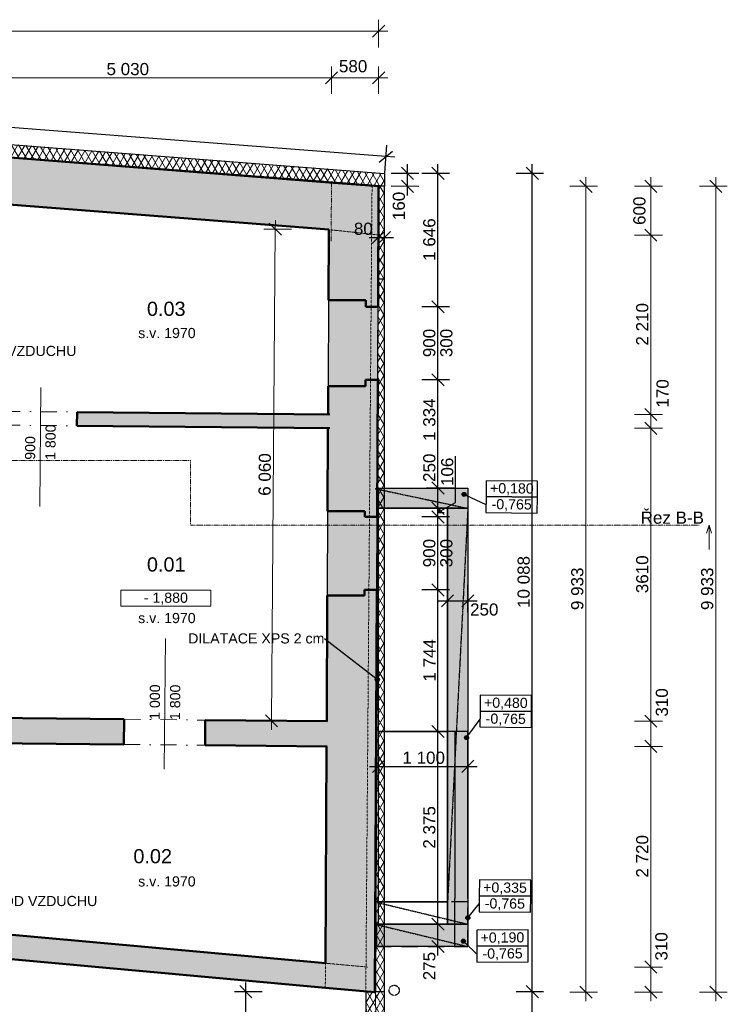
# Model space of a CAD drawing. Header units: millimetres. Extents: x -22038 to 4058, y -967 to 20030.
# Tile 7 of 7: x -4658 to 4058, y 7852 to 19988. Entities that reach past the tile are written whole.
import ezdxf

# ---------------------------------------------------------------- set-up
doc = ezdxf.new("R2010")
doc.units = ezdxf.units.MM
doc.header["$MEASUREMENT"] = 0
for name, pattern in [('Wipeout_Contour', [1000, 0, -1000]), ('Čerchovaná', [450, 200, -117.5, 15, -117.5]), ('Čerchovaná M', [4.5, 2.5, -0.85, 0.3, -0.85]), ('Čerchovaná S', [3.5, 1.5, -0.85, 0.3, -0.85]), ('Čárkovaná', [325, 200, -125]), ('čárkovaná 3', [1.5, 1, -0.5]), ('Čárkovaná M', [4.5, 2.5, -2])]:
    doc.linetypes.add(name, pattern=pattern)
for name, color, linetype in [('3._POHLED ZÁPADNÍ_1_2D prvky - obecné', 7, 'Continuous'), ('3._POHLED ZÁPADNÍ_1_Anotace - S', 7, 'Continuous'), ('3._POHLED ZÁPADNÍ_1_Anotace - SP', 7, 'Continuous'), ('3._POHLED ZÁPADNÍ_1_Konstrukce - nosné', 7, 'Continuous'), ('3._POHLED ZÁPADNÍ_1_Kresby a obrázky', 7, 'Continuous'), ('3._POHLED ZÁPADNÍ_1_Kóty - SP', 7, 'Continuous'), ('3._POHLED ZÁPADNÍ_1_Nové_3D prvky fasada stavajici', 7, 'Continuous'), ('3._POHLED ZÁPADNÍ_1_Nové_Anotace - SP', 7, 'Continuous'), ('3._POHLED ZÁPADNÍ_1_Nové_Kóty - SP', 7, 'Continuous'), ('3._POHLED ZÁPADNÍ_1_Nové_Situace - terén', 7, 'Continuous'), ('3._POHLED ZÁPADNÍ_1_Nové_Výplně – Řezové', 7, 'Continuous'), ('3._POHLED ZÁPADNÍ_1_Otvory – Dveře', 7, 'Continuous'), ('3._POHLED ZÁPADNÍ_1_Otvory – Značky dveří', 7, 'Continuous'), ('3._POHLED ZÁPADNÍ_1_Výplně – Řezové', 7, 'Continuous'), ('3._POHLED ZÁPADNÍ_1_Značky - řezy', 7, 'Continuous'), ('3._POHLED ZÁPADNÍ_1_Zóny', 7, 'Continuous')]:
    doc.layers.add(name, color=color, linetype=linetype)
doc.styles.add('GENEROVANÝ_STYL_1', font='txt')
doc.styles.add('GENEROVANÝ_STYL_2', font='txt')
pattern_1 = [(60, (4e-12, 0), (-64.9519, 37.5), []), (120, (4e-12, 0), (64.9519, 37.5), [])]

msp = doc.modelspace()

# ---------------------------------------------------------------- hatches: boundary and pattern name
at = {"layer": '3._POHLED ZÁPADNÍ_1_Nové_Anotace - SP', "linetype": 'Continuous', "lineweight": 25}
for points in [[(791, 14137), (793, 14127), (799, 14119), (807, 14114), (816, 14112), (826, 14114), (834, 14119), (839, 14127), (841, 14137), (839, 14146), (834, 14155), (826, 14160), (816, 14162), (807, 14160), (799, 14155), (793, 14146)], [(821, 11139), (822, 11130), (828, 11122), (836, 11116), (846, 11114), (855, 11116), (863, 11122), (869, 11130), (871, 11139), (869, 11149), (863, 11157), (855, 11162), (846, 11164), (836, 11162), (828, 11157), (822, 11149)], [(837, 8918), (839, 8909), (844, 8901), (853, 8895), (862, 8893), (872, 8895), (880, 8901), (885, 8909), (887, 8918), (885, 8928), (880, 8936), (872, 8942), (862, 8943), (853, 8942), (844, 8936), (839, 8928)], [(782, 8630), (784, 8620), (790, 8612), (798, 8607), (807, 8605), (817, 8607), (825, 8612), (830, 8620), (832, 8630), (830, 8639), (825, 8647), (817, 8653), (807, 8655), (798, 8653), (790, 8647), (784, 8639)]]:
    msp.add_hatch(color=1, dxfattribs=at).paths.add_polyline_path(points)
at = {"layer": '3._POHLED ZÁPADNÍ_1_Nové_Situace - terén', "linetype": 'Continuous', "lineweight": 0, "true_color": 0xfee9e9}
msp.add_hatch(color=7, dxfattribs=at).paths.add_polyline_path([(862, 8839), (862, 13965), (612, 13965), (612, 8839)])
at = {"layer": '3._POHLED ZÁPADNÍ_1_Výplně – Řezové', "linetype": 'Continuous', "lineweight": 13}
for points in [[(-3951, 15152), (-3953, 14982), (-840, 14952), (-839, 15122)], [(-5881, 11390), (-5884, 11080), (-3375, 11055), (-3372, 11365)], [(-2372, 11355), (-2375, 11045), (-870, 11031), (-867, 11341)]]:
    msp.add_hatch(color=254, dxfattribs=at).paths.add_polyline_path(points)

# ---------------------------------------------------------------- linework, layer by layer
at = {"layer": '3._POHLED ZÁPADNÍ_1_Anotace - SP', "color": 154, "linetype": 'Continuous', "lineweight": 13}
for p, q in [((-2304, 12955), (-3412, 12955)), ((-3412, 12955), (-3412, 12759)), ((-2304, 12759), (-2304, 12955)), ((-3412, 12759), (-2304, 12759))]:
    msp.add_line(p, q, dxfattribs=at)
at = {"layer": '3._POHLED ZÁPADNÍ_1_Konstrukce - nosné', "color": 7, "linetype": 'Continuous', "lineweight": 50}
for p, q in [((-393, 16529), (-853, 16531)), ((-394, 16449), (-393, 16529)), ((-344, 16449), (-394, 16449)), ((-398, 15549), (-398, 15469)), ((-348, 15549), (-398, 15549)), ((-398, 15469), (-858, 15471)), ((-3951, 15152), (-3953, 14982)), ((-405, 13929), (-865, 13932)), ((-406, 13859), (-405, 13929)), ((-356, 13859), (-406, 13859)), ((-410, 12890), (-870, 12892)), ((-410, 12960), (-410, 12890)), ((-360, 12959), (-410, 12960)), ((-3372, 11365), (-3375, 11055)), ((-2372, 11355), (-2375, 11045))]:
    msp.add_line(p, q, dxfattribs=at)
at = {"layer": '3._POHLED ZÁPADNÍ_1_Konstrukce - nosné', "color": 7, "linetype": 'Continuous', "lineweight": 50, "flags": 128}
for points in [[(-5848, 17790), (-849, 17400)], [(-849, 17400), (-853, 16531)], [(-858, 15471), (-860, 15122)], [(-839, 15122), (-3951, 15152)], [(-3953, 14982), (-840, 14952)], [(-861, 14952), (-865, 13932)], [(-870, 12892), (-877, 11341)], [(-3372, 11365), (-5881, 11390)], [(-867, 11341), (-2372, 11355)], [(-5884, 11080), (-3375, 11055)], [(-2375, 11045), (-870, 11031)], [(-878, 11031), (-891, 8358)], [(-891, 8358), (-5848, 8806)]]:
    msp.add_lwpolyline(points, dxfattribs=at)
at = {"layer": '3._POHLED ZÁPADNÍ_1_Kresby a obrázky', "color": 8, "linetype": 'Čerchovaná S', "lineweight": 13}
for p, q in [((-823, 17260), (-817, 17979)), ((-891, 8358), (-376, 8311))]:
    msp.add_line(p, q, dxfattribs=at)
at = {"layer": '3._POHLED ZÁPADNÍ_1_Kóty - SP', "color": 154, "linetype": 'Continuous', "lineweight": 13}
for p, q in [((-312, 19772), (-162, 19922)), ((-237, 19647), (-237, 19988)), ((-10988, 19847), (-237, 19847)), ((-237, 19847), (-125, 19847)), ((-742, 19347), (-892, 19197)), ((-817, 19072), (-817, 19412)), ((-312, 19197), (-162, 19347)), ((-237, 19072), (-237, 19412)), ((-5848, 19272), (-817, 19272)), ((-817, 19272), (-237, 19272)), ((-237, 19272), (-125, 19272)), ((2392, 17859), (2242, 18009)), ((2317, 17934), (2317, 18047)), ((3192, 17859), (3042, 18009)), ((3117, 17934), (3117, 18047)), ((3992, 17859), (3842, 18009)), ((3917, 17934), (3917, 18047)), ((2458, 17934), (2117, 17934)), ((2317, 8001), (2317, 17934)), ((3258, 17934), (2917, 17934)), ((3117, 17332), (3117, 17934)), ((4058, 17934), (3717, 17934)), ((3917, 8001), (3917, 17934)), ((-1435, 17330), (-1584, 17481)), ((-1510, 17405), (-1509, 17518)), ((-1310, 17404), (-1650, 17406)), ((-1556, 11346), (-1510, 17405)), ((3042, 17407), (3192, 17257)), ((3258, 17332), (2917, 17332)), ((3117, 15122), (3117, 17332)), ((3042, 15197), (3192, 15047)), ((3258, 15122), (2917, 15122)), ((3117, 14952), (3117, 15122)), ((3258, 14952), (2917, 14952)), ((3042, 15027), (3192, 14877)), ((3117, 11341), (3117, 14952)), ((-1630, 11421), (-1481, 11270)), ((3042, 11416), (3192, 11266)), ((-1356, 11344), (-1696, 11347)), ((-1557, 11233), (-1556, 11346)), ((3258, 11341), (2917, 11341)), ((3117, 11031), (3117, 11341)), ((3042, 11106), (3192, 10956)), ((3258, 11031), (2917, 11031)), ((3117, 8311), (3117, 11031)), ((3042, 8386), (3192, 8236)), ((3258, 8311), (2917, 8311)), ((3117, 8001), (3117, 8311)), ((2242, 8076), (2392, 7926)), ((3042, 8076), (3192, 7926)), ((3842, 8076), (3992, 7926)), ((2458, 8001), (2117, 8001)), ((2317, 7889), (2317, 8001)), ((3258, 8001), (2917, 8001)), ((3117, 7889), (3117, 8001)), ((4058, 8001), (3717, 8001)), ((3917, 7889), (3917, 8001))]:
    msp.add_line(p, q, dxfattribs=at)
at = {"layer": '3._POHLED ZÁPADNÍ_1_Nové_Anotace - SP', "color": 1, "linetype": 'Continuous', "lineweight": 25}
for p, q in [((1088, 14305), (1086, 14109)), ((1721, 14300), (1088, 14305)), ((1719, 14104), (1721, 14300)), ((1086, 14109), (1084, 13913)), ((1719, 14104), (1086, 14109)), ((1086, 14109), (1719, 14104)), ((1718, 13907), (1719, 14104)), ((1084, 13913), (1718, 13907)), ((1015, 11662), (1013, 11466)), ((1648, 11657), (1015, 11662)), ((1646, 11461), (1648, 11657)), ((1013, 11466), (1011, 11270)), ((1646, 11461), (1013, 11466)), ((1013, 11466), (1646, 11461)), ((1645, 11264), (1646, 11461)), ((1011, 11270), (1645, 11264)), ((1004, 9385), (1002, 9189)), ((1637, 9380), (1004, 9385)), ((1636, 9183), (1637, 9380)), ((1002, 9189), (1000, 8992)), ((1636, 9183), (1002, 9189)), ((1002, 9189), (1636, 9183)), ((1634, 8987), (1636, 9183)), ((1000, 8992), (1634, 8987)), ((1604, 8770), (971, 8764)), ((971, 8764), (972, 8568)), ((1606, 8573), (1604, 8770)), ((1606, 8573), (972, 8568)), ((972, 8568), (1606, 8573)), ((972, 8568), (974, 8371)), ((1607, 8377), (1606, 8573)), ((974, 8371), (1607, 8377))]:
    msp.add_line(p, q, dxfattribs=at)
at = {"layer": '3._POHLED ZÁPADNÍ_1_Nové_Anotace - SP', "color": 1, "linetype": 'Continuous', "lineweight": 25, "flags": 128}
for points in [[(839, 14126), (1085, 14011)], [(860, 11160), (1012, 11368)], [(877, 8938), (1001, 9091)], [(825, 8612), (973, 8470)]]:
    msp.add_lwpolyline(points, dxfattribs=at)
at = {"layer": '3._POHLED ZÁPADNÍ_1_Nové_Anotace - SP', "color": 1, "linetype": 'Continuous', "lineweight": 25}
for centre in [(816, 14137), (846, 11139), (862, 8918), (807, 8630)]:
    msp.add_circle(centre, 25, dxfattribs=at)
at = {"layer": '3._POHLED ZÁPADNÍ_1_Nové_Kóty - SP', "color": 1, "linetype": 'Continuous', "lineweight": 25}
for p, q in [((119, 18094), (119, 18206)), ((494, 18094), (494, 18207)), ((1656, 18094), (1656, 18207)), ((259, 18094), (-81, 18094)), ((194, 18019), (44, 18169)), ((118, 17934), (119, 18094)), ((635, 18094), (294, 18094)), ((569, 18019), (419, 18169)), ((494, 16449), (494, 18094)), ((1796, 18094), (1456, 18094)), ((1731, 18019), (1581, 18169)), ((1656, 8007), (1656, 18094)), ((44, 18009), (193, 17858)), ((259, 17933), (-82, 17934)), ((118, 17821), (118, 17934)), ((419, 16524), (569, 16374)), ((635, 16449), (294, 16449)), ((494, 15549), (494, 16449)), ((635, 15549), (294, 15549)), ((419, 15624), (569, 15474)), ((494, 14215), (494, 15549)), ((710, 14215), (710, 14606)), ((694, 14215), (354, 14215)), ((419, 14290), (569, 14140)), ((494, 13965), (494, 14215)), ((710, 14036), (710, 14215)), ((694, 13965), (354, 13965)), ((419, 14040), (569, 13890)), ((494, 13912), (710, 14036)), ((494, 13912), (532, 13977)), ((494, 13859), (494, 13965)), ((635, 13859), (294, 13859)), ((419, 13934), (569, 13784)), ((494, 13912), (569, 13912)), ((494, 12959), (494, 13859)), ((419, 13034), (569, 12884)), ((862, 12683), (862, 13024)), ((635, 12959), (294, 12959)), ((494, 11215), (494, 12959)), ((687, 12899), (537, 12749)), ((612, 12624), (612, 12965)), ((787, 12749), (937, 12899)), ((500, 12824), (612, 12824)), ((612, 12824), (862, 12824)), ((862, 12824), (975, 12824)), ((419, 11290), (569, 11140)), ((694, 11215), (354, 11215)), ((494, 8839), (494, 11215)), ((862, 10643), (862, 10984)), ((787, 10709), (937, 10859)), ((862, 10784), (975, 10784)), ((419, 8914), (569, 8764)), ((694, 8839), (354, 8839)), ((494, 8564), (494, 8839)), ((419, 8639), (569, 8489)), ((694, 8564), (354, 8564)), ((494, 8452), (494, 8564)), ((1581, 8082), (1731, 7932)), ((1796, 8007), (1456, 8007)), ((1656, 173), (1656, 8007))]:
    msp.add_line(p, q, dxfattribs=at)
at = {"layer": '3._POHLED ZÁPADNÍ_1_Nové_Situace - terén', "color": 1, "linetype": 'čárkovaná 3', "lineweight": 25}
msp.add_line((862, 13965), (612, 9115), dxfattribs=at)
at = {"layer": '3._POHLED ZÁPADNÍ_1_Nové_Situace - terén', "color": 1, "linetype": 'Continuous', "lineweight": 25}
for p, q in [((612, 13965), (612, 8839)), ((862, 11215), (701, 11215)), ((701, 11215), (701, 9157)), ((862, 9157), (862, 11215)), ((701, 8839), (701, 9157)), ((862, 9157), (862, 8839)), ((862, 8839), (701, 8839)), ((701, 8839), (862, 8839)), ((701, 8564), (701, 8839)), ((862, 8839), (862, 8564)), ((862, 8564), (701, 8564))]:
    msp.add_line(p, q, dxfattribs=at)
at = {"layer": '3._POHLED ZÁPADNÍ_1_Nové_Situace - terén', "color": 1, "linetype": 'Čárkovaná', "lineweight": 25}
for p, q in [((862, 8839), (862, 9115)), ((862, 8564), (862, 8839))]:
    msp.add_line(p, q, dxfattribs=at)
at = {"layer": '3._POHLED ZÁPADNÍ_1_Nové_Situace - terén', "color": 1, "linetype": 'Continuous', "lineweight": 25, "flags": 128}
for points in [[(-853, 16531), (-858, 15471)], [(-865, 13932), (-870, 12892)]]:
    msp.add_lwpolyline(points, dxfattribs=at)
msp.add_lwpolyline([(862, 8839), (612, 8839), (612, 13965), (862, 13965)], close=True, dxfattribs=at)
at = {"layer": '3._POHLED ZÁPADNÍ_1_Otvory – Dveře', "color": 8, "linetype": 'Čerchovaná', "lineweight": 13}
for p, q in [((-4851, 15160), (-3951, 15152)), ((-3951, 15152), (-3953, 14982)), ((-4853, 14991), (-3953, 14982)), ((-3372, 11365), (-3375, 11055)), ((-3372, 11365), (-2372, 11355)), ((-2372, 11355), (-2375, 11045)), ((-3375, 11055), (-2375, 11045))]:
    msp.add_line(p, q, dxfattribs=at)
at = {"layer": '3._POHLED ZÁPADNÍ_1_Otvory – Značky dveří', "color": 154, "linetype": 'Continuous', "lineweight": 13}
for p, q in [((-4412, 13986), (-4398, 15456)), ((-2862, 12360), (-2878, 10750))]:
    msp.add_line(p, q, dxfattribs=at)
at = {"layer": '3._POHLED ZÁPADNÍ_1_Značky - řezy', "color": 154, "linetype": 'Čerchovaná S', "lineweight": 13}
for p, q in [((-22038, 14554), (-2556, 14554)), ((-2556, 14554), (-2556, 13758))]:
    msp.add_line(p, q, dxfattribs=at)
at = {"layer": '3._POHLED ZÁPADNÍ_1_Značky - řezy', "color": 154, "linetype": 'Continuous', "lineweight": 13}
for p, q in [((3803, 13658), (3833, 13758)), ((3833, 13758), (3833, 13458)), ((3863, 13658), (3833, 13758))]:
    msp.add_line(p, q, dxfattribs=at)

# ---------------------------------------------------------------- texts
at = {"layer": '3._POHLED ZÁPADNÍ_1_Anotace - S', "color": 1, "linetype": 'Continuous', "lineweight": 25, "char_height": 125, "attachment_point": 7, "style": 'GENEROVANÝ_STYL_1'}
for insert in [(-5531, 15841), (-5274, 9061)]:
    msp.add_mtext('\\A1;{\\pql;\\fArial|b0|i0|c238|p38;PŘÍVOD VZDUCHU}', dxfattribs=dict(at, insert=insert))
at = {"layer": '3._POHLED ZÁPADNÍ_1_Anotace - SP', "color": 154, "linetype": 'Continuous', "lineweight": 13, "char_height": 125, "attachment_point": 5, "style": 'GENEROVANÝ_STYL_1'}
for s, insert in [('\\A1;{\\pqc;\\fArial|b0|i0|c238|p38;s.v. \\fArial|b0|i0|c238|p38;1970}', (-2845, 16125)), ('\\A1;{\\pqc;\\fArial|b0|i0|c238|p38;- 1,880}', (-2858, 12852)), ('\\A1;{\\pqc;\\fArial|b0|i0|c238|p38;s.v. \\fArial|b0|i0|c238|p38;1970}', (-2845, 12612)), ('\\A1;{\\pqc;\\fArial|b0|i0|c238|p38;s.v. \\fArial|b0|i0|c238|p38;1970}', (-2845, 9366))]:
    msp.add_mtext(s, dxfattribs=dict(at, insert=insert))
at = {"layer": '3._POHLED ZÁPADNÍ_1_Anotace - SP', "color": 1, "linetype": 'Continuous', "lineweight": 25, "char_height": 125, "attachment_point": 5, "style": 'GENEROVANÝ_STYL_1'}
for s, insert, rotation in [('\\A1;{\\pqc;\\fArial|b0|i0|c238|p38;+0,1\\fArial|b0|i0|c238|p38;8\\fArial|b0|i0|c238|p38;0}', (1404, 14200), 359.5158), ('\\A1;{\\pqc;\\fArial|b0|i0|c238|p38;-0,\\fArial|b0|i0|c238|p38;765}', (1402, 14003), 359.5158), ('\\A1;{\\pqc;\\fArial|b0|i0|c238|p38;+0,\\fArial|b0|i0|c238|p38;48\\fArial|b0|i0|c238|p38;0}', (1330, 11557), 359.5158), ('\\A1;{\\pqc;\\fArial|b0|i0|c238|p38;-0,\\fArial|b0|i0|c238|p38;765}', (1329, 11360), 359.5158), ('\\A1;{\\pqc;\\fArial|b0|i0|c238|p38;+0,3\\fArial|b0|i0|c238|p38;35}', (1320, 9279), 359.5158), ('\\A1;{\\pqc;\\fArial|b0|i0|c238|p38;-0,\\fArial|b0|i0|c238|p38;765}', (1318, 9083), 359.5158), ('\\A1;{\\pqc;\\fArial|b0|i0|c238|p38;+0,1\\fArial|b0|i0|c238|p38;90}', (1288, 8664), 0.4842), ('\\A1;{\\pqc;\\fArial|b0|i0|c238|p38;-0,\\fArial|b0|i0|c238|p38;765}', (1290, 8467), 0.4842)]:
    msp.add_mtext(s, dxfattribs=dict(at, insert=insert, rotation=rotation))
at = {"layer": '3._POHLED ZÁPADNÍ_1_Anotace - SP', "color": 1, "linetype": 'Continuous', "lineweight": 25, "insert": (-905, 12361), "char_height": 125, "attachment_point": 6, "style": 'GENEROVANÝ_STYL_1'}
msp.add_mtext('\\A1;{\\pqr;\\fArial|b0|i0|c238|p38;DILATACE XPS 2 cm}', dxfattribs=at)
at = {"layer": '3._POHLED ZÁPADNÍ_1_Kóty - SP', "color": 154, "linetype": 'Continuous', "lineweight": 13, "char_height": 150, "attachment_point": 7, "style": 'GENEROVANÝ_STYL_2'}
for s, insert, width in [('\\A1;{\\pql;\\fArial|b0|i0|c0|p38;5\xa0030}', (-3589, 19302), 512.91), ('\\A1;{\\pql;\\fArial|b0|i0|c0|p38;580}', (-726, 19337), 341.49)]:
    msp.add_mtext(s, dxfattribs=dict(at, insert=insert, width=width))
at = {"layer": '3._POHLED ZÁPADNÍ_1_Kóty - SP', "color": 1, "linetype": 'Continuous', "lineweight": 25, "char_height": 150, "attachment_point": 7, "style": 'GENEROVANÝ_STYL_2'}
for s, insert, width, rotation in [('\\A1;{\\pql;\\fArial|b0|i0|c0|p38;160}', (88, 17517), 341.49, 89.9171), ('\\A1;{\\pql;\\fArial|b0|i0|c0|p38;1\xa0646}', (464, 17015), 512.91, 90), ('\\A1;{\\pql;\\fArial|b0|i0|c0|p38;900}', (464, 15828), 341.49, 90), ('\\A1;{\\pql;\\fArial|b0|i0|c0|p38;300}', (674, 15828), 341.49, 90), ('\\A1;{\\pql;\\fArial|b0|i0|c0|p38;1\xa0334}', (464, 14796), 512.91, 90), ('\\A1;{\\pql;\\fArial|b0|i0|c0|p38;250}', (464, 14290), 341.49, 90), ('\\A1;{\\pql;\\fArial|b0|i0|c0|p38;106}', (685, 14240), 341.49, 90), ('\\A1;{\\pql;\\fArial|b0|i0|c0|p38;900}', (464, 13238), 341.49, 90), ('\\A1;{\\pql;\\fArial|b0|i0|c0|p38;300}', (674, 13238), 341.49, 90), ('\\A1;{\\pql;\\fArial|b0|i0|c0|p38;10\xa0088}', (1626, 12737), 626.74, 90), ('\\A1;{\\pql;\\fArial|b0|i0|c0|p38;1\xa0744}', (464, 11830), 512.91, 90), ('\\A1;{\\pql;\\fArial|b0|i0|c0|p38;2\xa0375}', (464, 9770), 512.91, 90), ('\\A1;{\\pql;\\fArial|b0|i0|c0|p38;275}', (464, 8148), 341.49, 90)]:
    msp.add_mtext(s, dxfattribs=dict(at, insert=insert, width=width, rotation=rotation))
at = {"layer": '3._POHLED ZÁPADNÍ_1_Kóty - SP', "color": 154, "linetype": 'Continuous', "lineweight": 13, "char_height": 150, "attachment_point": 7, "style": 'GENEROVANÝ_STYL_2'}
for s, insert, width, rotation in [('\\A1;{\\pql;\\fArial|b0|i0|c0|p38;600}', (3052, 17458), 341.49, 90), ('\\A1;{\\pql;\\fArial|b0|i0|c0|p38;2\xa0210}', (3087, 15971), 512.91, 90), ('\\A1;{\\pql;\\fArial|b0|i0|c0|p38;170}', (3338, 15207), 341.49, 90), ('\\A1;{\\pql;\\fArial|b0|i0|c0|p38;6\xa0060}', (-1565, 14119), 512.91, 89.5633), ('\\A1;{\\pql;\\fArial|b0|i0|c0|p38;3610}', (3087, 12919), 455.31, 90), ('\\A1;{\\pql;\\fArial|b0|i0|c0|p38;9\xa0933}', (2287, 12711), 512.91, 90), ('\\A1;{\\pql;\\fArial|b0|i0|c0|p38;9\xa0933}', (3887, 12711), 512.91, 90), ('\\A1;{\\pql;\\fArial|b0|i0|c0|p38;310}', (3329, 11398), 341.49, 90), ('\\A1;{\\pql;\\fArial|b0|i0|c0|p38;2\xa0720}', (3087, 9414), 512.91, 90), ('\\A1;{\\pql;\\fArial|b0|i0|c0|p38;310}', (3323, 8391), 341.49, 90)]:
    msp.add_mtext(s, dxfattribs=dict(at, insert=insert, width=width, rotation=rotation))
at = {"layer": '3._POHLED ZÁPADNÍ_1_Kóty - SP', "color": 1, "linetype": 'Continuous', "lineweight": 25, "char_height": 150, "attachment_point": 7, "style": 'GENEROVANÝ_STYL_2'}
for s, insert, width in [('\\A1;{\\pql;\\fArial|b0|i0|c0|p38;80}', (-542, 17334), 227.66), ('\\A1;{\\pql;\\fArial|b0|i0|c0|p38;250}', (889, 12641), 341.49), ('\\A1;{\\pql;\\fArial|b0|i0|c0|p38;1\xa0100}', (56, 10814), 512.91)]:
    msp.add_mtext(s, dxfattribs=dict(at, insert=insert, width=width))
at = {"layer": '3._POHLED ZÁPADNÍ_1_Otvory – Značky dveří', "color": 7, "linetype": 'Continuous', "lineweight": 20, "char_height": 125, "attachment_point": 7, "style": 'GENEROVANÝ_STYL_1'}
for s, insert, rotation in [('\\A1;{\\pql;\\pt50;\\fArial|b0|i0|c238|p38;1\xa0800}', (-4217, 14561), 89.45), ('\\A1;{\\pql;\\pt50;\\fArial|b0|i0|c238|p38;900}', (-4467, 14563), 89.45), ('\\A1;{\\pql;\\pt50;\\fArial|b0|i0|c238|p38;1\xa0000}', (-2932, 11357), 89.44), ('\\A1;{\\pql;\\pt50;\\fArial|b0|i0|c238|p38;1\xa0800}', (-2682, 11355), 89.44)]:
    msp.add_mtext(s, dxfattribs=dict(at, insert=insert, rotation=rotation))
at = {"layer": '3._POHLED ZÁPADNÍ_1_Značky - řezy', "color": 154, "linetype": 'Continuous', "lineweight": 13, "insert": (2991, 13773), "char_height": 150, "attachment_point": 7, "style": 'GENEROVANÝ_STYL_2'}
msp.add_mtext('\\A1;{\\pql;\\pt0;\\fArial|b0|i0|c0|p38;Řez B-B}', dxfattribs=at)
at = {"layer": '3._POHLED ZÁPADNÍ_1_Zóny', "color": 154, "linetype": 'Continuous', "lineweight": 13, "char_height": 175, "attachment_point": 1, "style": 'GENEROVANÝ_STYL_1'}
for s, insert in [('\\A1;{\\pql;\\pt0;\\fArial|b0|i0|c238|p38;0.03}', (-3091, 16512)), ('\\A1;{\\pql;\\pt0;\\fArial|b0|i0|c238|p38;0.01}', (-3091, 13361)), ('\\A1;{\\pql;\\pt0;\\fArial|b0|i0|c238|p38;0.02}', (-3258, 9765))]:
    msp.add_mtext(s, dxfattribs=dict(at, insert=insert))

# ---------------------------------------------------------------- wipeouts: each hides what was drawn before it
at = {"color": 254, "linetype": 'Wipeout_Contour', "lineweight": 0, "ltscale": 69452.990794}
msp.add_wipeout([(-165, 16790), (-165, 17934), (-242, 17935), (-246, 16789)], dxfattribs=at).dxf.layer = '3._POHLED ZÁPADNÍ_1_Nové_Výplně – Řezové'

# ---------------------------------------------------------------- next in the draw order: hatches: boundary and pattern name
at = {"layer": '3._POHLED ZÁPADNÍ_1_Nové_Výplně – Řezové', "linetype": 'Continuous', "lineweight": 20, "true_color": 0xffaaaa}
h = msp.add_hatch(dxfattribs=at)
h.set_pattern_fill('Tepelná_izolace___tvrdá__F7', color=21, style=0, pattern_type=2)
h.set_pattern_definition(pattern_1)
h.paths.add_polyline_path([(-165, 16790), (-165, 17934), (-242, 17935), (-246, 16789)])

# ---------------------------------------------------------------- next in the draw order: linework, layer by layer
at = {"layer": '3._POHLED ZÁPADNÍ_1_Kresby a obrázky', "color": 8, "linetype": 'Čerchovaná S', "lineweight": 13}
msp.add_line((-822, 17397), (-212, 17332), dxfattribs=at)
at = {"layer": '3._POHLED ZÁPADNÍ_1_Nové_Kóty - SP', "color": 1, "linetype": 'Continuous', "lineweight": 25}
for p, q in [((-240, 17164), (-240, 17504)), ((-165, 17164), (-165, 17504)), ((-315, 17229), (-165, 17379)), ((-90, 17379), (-240, 17229)), ((-352, 17304), (-240, 17304)), ((-240, 17304), (-165, 17304)), ((-165, 17304), (-53, 17304))]:
    msp.add_line(p, q, dxfattribs=at)
at = {"layer": '3._POHLED ZÁPADNÍ_1_Nové_Situace - terén', "color": 1, "linetype": 'Continuous', "lineweight": 25, "flags": 128}
msp.add_lwpolyline([(-165, 16790), (-165, 17934), (-242, 17935), (-246, 16789)], close=True, dxfattribs=at)

# ---------------------------------------------------------------- next in the draw order: wipeouts: each hides what was drawn before it
at = {"color": 254, "linetype": 'Wipeout_Contour', "lineweight": 0, "ltscale": 79847.753148}
msp.add_wipeout([(-165, 17934), (-165, 18094), (-11135, 18944), (-11148, 18785)], dxfattribs=at).dxf.layer = '3._POHLED ZÁPADNÍ_1_Nové_Výplně – Řezové'
at = {"color": 254, "linetype": 'Wipeout_Contour', "lineweight": 0, "ltscale": 49601.564523}
msp.add_wipeout([(-275, 8006), (-163, 8007), (-165, 16790), (-246, 16789)], dxfattribs=at).dxf.layer = '3._POHLED ZÁPADNÍ_1_Nové_Výplně – Řezové'

# ---------------------------------------------------------------- next in the draw order: hatches: boundary and pattern name
at = {"layer": '3._POHLED ZÁPADNÍ_1_Nové_Anotace - SP', "linetype": 'Continuous', "lineweight": 25}
msp.add_hatch(color=1, dxfattribs=at).paths.add_polyline_path([(-278, 11854), (-277, 11845), (-271, 11836), (-263, 11831), (-253, 11829), (-244, 11831), (-236, 11836), (-230, 11845), (-228, 11854), (-230, 11864), (-236, 11872), (-244, 11877), (-253, 11879), (-263, 11877), (-271, 11872), (-277, 11864)])
at = {"layer": '3._POHLED ZÁPADNÍ_1_Nové_Situace - terén', "linetype": 'Continuous', "lineweight": 0, "true_color": 0xfee9e9}
for points in [[(862, 13965), (862, 14215), (-238, 14215), (-238, 13965)], [(-260, 8839), (-260, 8564), (862, 8564), (862, 8839)]]:
    msp.add_hatch(color=7, dxfattribs=at).paths.add_polyline_path(points)
at = {"layer": '3._POHLED ZÁPADNÍ_1_Nové_Výplně – Řezové', "linetype": 'Continuous', "lineweight": 20, "true_color": 0xffaaaa}
h = msp.add_hatch(dxfattribs=at)
h.set_pattern_fill('Tepelná_izolace___tvrdá__F7', color=21, style=0, pattern_type=2)
h.set_pattern_definition(pattern_1)
h.paths.add_polyline_path([(-165, 17934), (-165, 18094), (-11135, 18944), (-11148, 18785)])
h = msp.add_hatch(dxfattribs=at)
h.set_pattern_fill('Tepelná_izolace___tvrdá__F7', color=21, style=0, pattern_type=2)
h.set_pattern_definition(pattern_1)
h.paths.add_polyline_path([(-275, 8006), (-163, 8007), (-165, 16790), (-246, 16789)])
at = {"layer": '3._POHLED ZÁPADNÍ_1_Nové_Výplně – Řezové', "linetype": 'Continuous', "lineweight": 0, "true_color": 0xf2b2b2}
for points in [[(-858, 15471), (-398, 15469), (-398, 15549), (-348, 15549), (-248, 15549), (-244, 16449), (-344, 16449), (-394, 16449), (-393, 16529), (-853, 16531)], [(-870, 12892), (-410, 12890), (-410, 12960), (-360, 12959), (-260, 12959), (-256, 13859), (-356, 13859), (-406, 13859), (-405, 13929), (-865, 13932)]]:
    msp.add_hatch(color=9, dxfattribs=at).paths.add_polyline_path(points)
at = {"layer": '3._POHLED ZÁPADNÍ_1_Výplně – Řezové', "linetype": 'Continuous', "lineweight": 13}
for points in [[(-5848, 18372), (-5848, 17790), (-849, 17400), (-847, 17982)], [(-847, 17982), (-849, 17400), (-237, 17934)], [(-849, 17400), (-240, 17353), (-237, 17934)], [(-853, 16531), (-393, 16529), (-394, 16449), (-344, 16449), (-244, 16449), (-240, 17353), (-849, 17400)], [(-865, 13932), (-405, 13929), (-406, 13859), (-356, 13859), (-256, 13859), (-248, 15549), (-348, 15549), (-398, 15549), (-398, 15469), (-858, 15471)], [(-870, 12892), (-891, 8358), (-281, 8302), (-260, 12959), (-360, 12959), (-410, 12960), (-410, 12890)]]:
    msp.add_hatch(color=254, dxfattribs=at).paths.add_polyline_path(points)

# ---------------------------------------------------------------- next in the draw order: linework, layer by layer
at = {"layer": '3._POHLED ZÁPADNÍ_1_Konstrukce - nosné', "color": 7, "linetype": 'Continuous', "lineweight": 50}
for p, q in [((-244, 16449), (-344, 16449)), ((-248, 15549), (-348, 15549)), ((-256, 13859), (-356, 13859)), ((-260, 12959), (-360, 12959))]:
    msp.add_line(p, q, dxfattribs=at)
at = {"layer": '3._POHLED ZÁPADNÍ_1_Konstrukce - nosné', "color": 7, "linetype": 'Continuous', "lineweight": 50, "flags": 128}
for points in [[(-847, 17982), (-6348, 18411)], [(-237, 17934), (-847, 17982)], [(-244, 16449), (-237, 17934)], [(-256, 13859), (-248, 15549)]]:
    msp.add_lwpolyline(points, dxfattribs=at)
at = {"layer": '3._POHLED ZÁPADNÍ_1_Nové_3D prvky fasada stavajici', "color": 1, "linetype": 'Čerchovaná M', "lineweight": 25, "flags": 128}
msp.add_lwpolyline([(16, 8013, -1), (-107, 8036, -1)], format="xyb", close=True, dxfattribs=at)
at = {"layer": '3._POHLED ZÁPADNÍ_1_Nové_Anotace - SP', "color": 1, "linetype": 'Continuous', "lineweight": 25, "flags": 128}
msp.add_lwpolyline([(-273, 11869), (-905, 12355)], dxfattribs=at)
at = {"layer": '3._POHLED ZÁPADNÍ_1_Nové_Anotace - SP', "color": 1, "linetype": 'Continuous', "lineweight": 25}
msp.add_circle((-253, 11854), 25, dxfattribs=at)
at = {"layer": '3._POHLED ZÁPADNÍ_1_Nové_Kóty - SP', "color": 1, "linetype": 'Continuous', "lineweight": 25}
for p, q in [((-149, 18300), (-11119, 19150)), ((-229, 18231), (-68, 18369)), ((-138, 18440), (-164, 18101)), ((-37, 18292), (-149, 18300)), ((-238, 10643), (-238, 10984)), ((-163, 10859), (-313, 10709)), ((-351, 10784), (-238, 10784)), ((-238, 10784), (862, 10784))]:
    msp.add_line(p, q, dxfattribs=at)
at = {"layer": '3._POHLED ZÁPADNÍ_1_Nové_Situace - terén', "color": 1, "linetype": 'čárkovaná 3', "lineweight": 25}
for p, q in [((-280, 14208), (862, 13965)), ((-280, 9114), (862, 8839)), ((-280, 8839), (862, 8564))]:
    msp.add_line(p, q, dxfattribs=at)
at = {"layer": '3._POHLED ZÁPADNÍ_1_Nové_Situace - terén', "color": 1, "linetype": 'Continuous', "lineweight": 25}
for p, q in [((-238, 13965), (862, 13965)), ((-238, 11215), (-238, 13937)), ((612, 11215), (-238, 11215))]:
    msp.add_line(p, q, dxfattribs=at)
at = {"layer": '3._POHLED ZÁPADNÍ_1_Nové_Situace - terén', "color": 1, "linetype": 'Čárkovaná', "lineweight": 25}
for p, q in [((862, 9115), (-279, 9115)), ((-279, 9115), (-279, 8839)), ((862, 8839), (-280, 8839)), ((-280, 8839), (-280, 8564)), ((-279, 8839), (862, 8839)), ((-280, 8564), (862, 8564))]:
    msp.add_line(p, q, dxfattribs=at)
at = {"layer": '3._POHLED ZÁPADNÍ_1_Nové_Situace - terén', "color": 1, "linetype": 'Continuous', "lineweight": 25, "flags": 128}
for points in [[(-165, 17934), (-11148, 18785), (-11135, 18944), (-165, 18094)], [(-275, 8006), (-163, 8007), (-165, 16790), (-246, 16789)], [(-238, 14215), (862, 14215), (862, 11215), (-238, 11215)], [(862, 13965), (-238, 13965), (-238, 14215), (862, 14215)], [(-238, 11215), (612, 11215), (612, 9115), (-238, 9115)], [(-238, 9115), (612, 9115), (612, 8839), (-238, 8839)], [(-260, 8839), (862, 8839), (862, 8564), (-260, 8564)]]:
    msp.add_lwpolyline(points, close=True, dxfattribs=at)
for points in [[(-248, 15549), (-244, 16449)], [(-260, 12959), (-256, 13859)]]:
    msp.add_lwpolyline(points, dxfattribs=at)
at = {"layer": '3._POHLED ZÁPADNÍ_1_Značky - řezy', "color": 154, "linetype": 'Čerchovaná S', "lineweight": 13}
msp.add_line((-2556, 13758), (3713, 13758), dxfattribs=at)

# ---------------------------------------------------------------- next in the draw order: wipeouts: each hides what was drawn before it
at = {"color": 254, "linetype": 'Wipeout_Contour', "lineweight": 0, "ltscale": 140063.677704}
msp.add_wipeout([(-20505, 350), (-20505, 231), (-20657, 231), (-20657, 171), (-20497, 171), (-20497, 169), (-162, 173), (-163, 8007), (-395, 8006), (-322, 354)], dxfattribs=at).dxf.layer = '3._POHLED ZÁPADNÍ_1_Nové_Výplně – Řezové'

# ---------------------------------------------------------------- next in the draw order: hatches: boundary and pattern name
at = {"layer": '3._POHLED ZÁPADNÍ_1_Nové_Výplně – Řezové', "linetype": 'Continuous', "lineweight": 20, "true_color": 0xffaaaa}
h = msp.add_hatch(dxfattribs=at)
h.set_pattern_fill('Tepelná_izolace___tvrdá__F7', color=21, style=0, pattern_type=2)
h.set_pattern_definition(pattern_1)
h.paths.add_polyline_path([(-20505, 350), (-20505, 231), (-20657, 231), (-20657, 171), (-20497, 171), (-20497, 169), (-162, 173), (-163, 8007), (-395, 8006), (-322, 354)])
at = {"layer": '3._POHLED ZÁPADNÍ_1_Výplně – Řezové', "linetype": 'Continuous', "lineweight": 13}
for points in [[(-891, 8358), (-5848, 8806), (-5848, 8505), (-892, 8056)], [(-892, 8056), (-282, 8001), (-891, 8358)], [(-891, 8358), (-282, 8001), (-281, 8302)]]:
    msp.add_hatch(color=254, dxfattribs=at).paths.add_polyline_path(points)

# ---------------------------------------------------------------- next in the draw order: linework, layer by layer
at = {"layer": '3._POHLED ZÁPADNÍ_1_2D prvky - obecné', "color": 7, "linetype": 'Continuous', "lineweight": 13}
msp.add_line((-281, 8396), (-201, 245), dxfattribs=at)
at = {"layer": '3._POHLED ZÁPADNÍ_1_2D prvky - obecné', "color": 7, "linetype": 'Čárkovaná M', "lineweight": 13, "flags": 128}
for points in [[(-318, 17940), (-395, 8006), (-322, 352), (-15992, 350), (-15831, 9530), (-10971, 9072)], [(-5868, 9343), (-5861, 8505), (-894, 8057), (-887, 8863)]]:
    msp.add_lwpolyline(points, dxfattribs=at)
at = {"layer": '3._POHLED ZÁPADNÍ_1_Konstrukce - nosné', "color": 7, "linetype": 'Continuous', "lineweight": 50, "flags": 128}
for points in [[(-282, 8001), (-260, 12959)], [(-5848, 8505), (-892, 8056)], [(-282, 8001), (-892, 8056)]]:
    msp.add_lwpolyline(points, dxfattribs=at)
at = {"layer": '3._POHLED ZÁPADNÍ_1_Nové_Kóty - SP', "color": 1, "linetype": 'Continuous', "lineweight": 25}
for p, q in [((-1798, 7932), (-1948, 8082)), ((-1873, 8007), (-1873, 8119)), ((-1673, 8007), (-2013, 8007)), ((-1873, 7219), (-1873, 8007))]:
    msp.add_line(p, q, dxfattribs=at)
at = {"layer": '3._POHLED ZÁPADNÍ_1_Nové_Situace - terén', "color": 1, "linetype": 'Continuous', "lineweight": 25, "flags": 128}
msp.add_lwpolyline([(-20505, 350), (-20505, 231), (-20657, 231), (-20657, 171), (-20497, 171), (-20497, 169), (-162, 173), (-163, 8007), (-395, 8006), (-322, 354)], close=True, dxfattribs=at)

doc.saveas('drawing.dxf')
